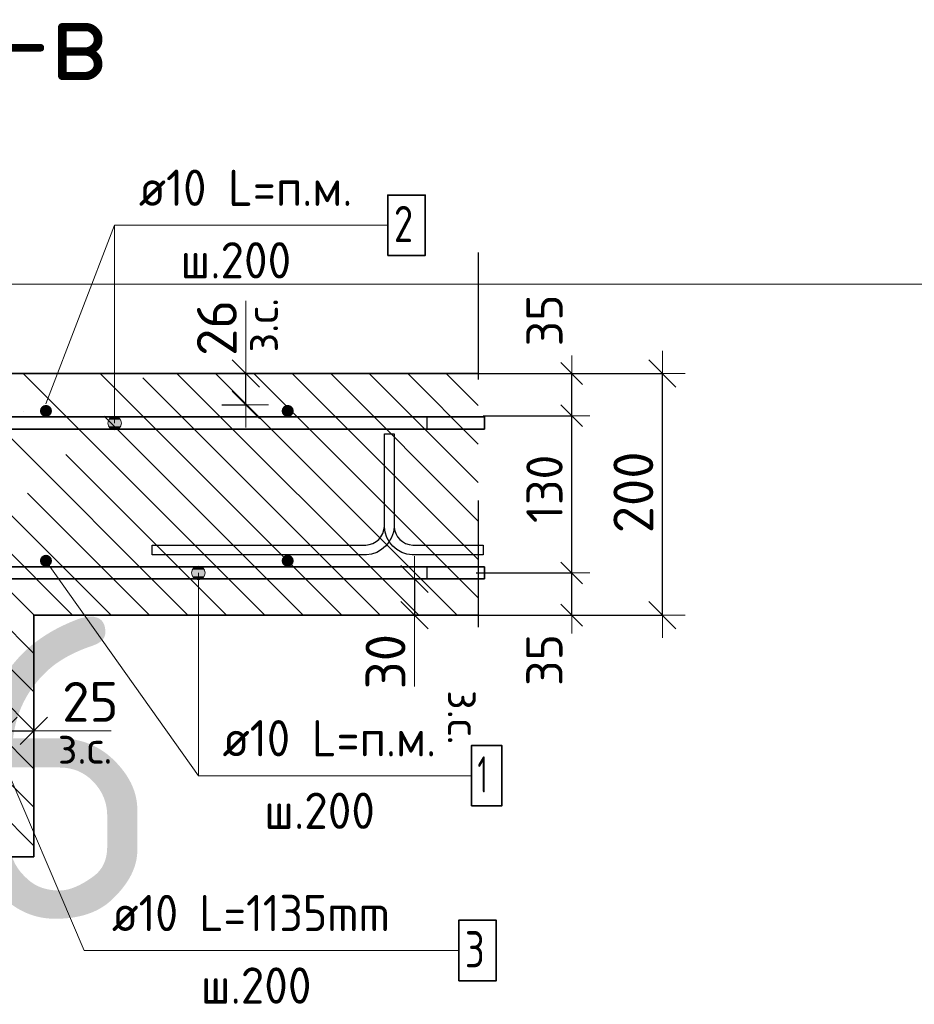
# Model space of a CAD drawing. Header units: metres. Extents: x -38 to 98, y -15 to 19.
# Tile 44 of 64: x 72.465 to 73.205, y 6.146 to 6.961. Entities that reach past the tile are written whole.
import ezdxf

# ---------------------------------------------------------------- set-up
doc = ezdxf.new("R2010")
doc.units = ezdxf.units.M
doc.header["$PDMODE"] = 65
doc.linetypes.add('______4', pattern=[0.135, 0.105, -0.03])
for name, color, linetype, lineweight in [('XR$4$Арм. стержнями верхней зоны', 180, 'Continuous', 35), ('XR$4$Арм. стержнями нижней зоны', 180, 'Continuous', 35), ('XR$4$Арм.стержн. Арматура края', 96, 'Continuous', 35), ('XR$4$Размерная линия (1)', 7, 'Continuous', 13), ('XR$4$Размерная линия_ общее', 7, 'Continuous', 13)]:
    doc.layers.add(name, color=color, linetype=linetype, lineweight=lineweight)
doc.layers.add('XR$4$Арм.стержн. Фиксатор', color=7, linetype='Continuous', lineweight=35, true_color=0x501e0f)
doc.styles.add('ISOCPEUR', font='txt')
doc.dimstyles.new('DIMSTYLE_17', dxfattribs={"dimtxt": 0.03, "dimasz": 0.03, "dimexe": 0, "dimexo": 0, "dimgap": 0.015, "dimtad": 2, "dimdec": 0, "dimlfac": 1000, "dimrnd": 1, "dimzin": 12, "dimdsep": 46, "dimtxsty": 'ISOCPEUR', "dimblk1": 'ALL_ML_STRICH', "dimblk2": 'ALL_ML_STRICH', "dimsah": 1, "dimcen": 0, "dimclrd": 7, "dimclre": 256, "dimclrt": 7, "dimadec": 0, "dimazin": 0, "dimtfac": 1, "dimtdec": 0, "dimtix": 1, "dimtmove": 2, "dimatfit": 3, "dimfxl": 0, "dimtvp": 1.2, "dimtzin": 0, "dimlwd": 0, "dimlwe": -3, "dimarcsym": 0})
doc.dimstyles.new('DIMSTYLE_19', dxfattribs={"dimtxt": 0.033, "dimasz": 0.0375, "dimexe": 0, "dimexo": 0, "dimgap": 0.0165, "dimtad": 2, "dimdec": 0, "dimlfac": 1000, "dimrnd": 1, "dimzin": 12, "dimdsep": 46, "dimtxsty": 'ISOCPEUR', "dimblk1": 'ALL_ML_STRICH', "dimblk2": 'ALL_ML_STRICH', "dimsah": 1, "dimcen": 0, "dimclrd": 7, "dimclre": 256, "dimclrt": 7, "dimadec": 0, "dimazin": 0, "dimtfac": 1, "dimtdec": 0, "dimtix": 1, "dimtmove": 2, "dimatfit": 3, "dimfxl": 0, "dimtvp": 1.2, "dimtzin": 0, "dimlwd": 0, "dimlwe": -3, "dimarcsym": 0})
doc.dimstyles.new('DIMSTYLE_20', dxfattribs={"dimtxt": 0.03, "dimasz": 0.03, "dimexe": 0, "dimexo": 0, "dimgap": 0.015, "dimtad": 2, "dimdec": 0, "dimlfac": 1000, "dimrnd": 1, "dimzin": 12, "dimdsep": 46, "dimtxsty": 'ISOCPEUR', "dimblk1": 'ALL_ML_STRICH', "dimblk2": 'ALL_ML_STRICH', "dimsah": 1, "dimcen": 0, "dimclrd": 7, "dimclre": 256, "dimclrt": 7, "dimadec": 0, "dimazin": 0, "dimtfac": 1, "dimtdec": 0, "dimtix": 1, "dimtmove": 2, "dimatfit": 3, "dimfxl": 0, "dimtzin": 0, "dimlwd": 0, "dimlwe": -3, "dimarcsym": 0})
doc.dimstyles.new('DIMSTYLE_9', dxfattribs={"dimtxt": 0.033, "dimasz": 0.0375, "dimexe": 0, "dimexo": 0, "dimgap": 0.0165, "dimtad": 2, "dimdec": 0, "dimlfac": 1000, "dimrnd": 1, "dimzin": 12, "dimdsep": 46, "dimtxsty": 'ISOCPEUR', "dimblk1": 'ALL_ML_STRICH', "dimblk2": 'ALL_ML_STRICH', "dimsah": 1, "dimcen": 0, "dimclrd": 7, "dimclre": 256, "dimclrt": 7, "dimadec": 0, "dimazin": 0, "dimtfac": 1, "dimtdec": 0, "dimtix": 1, "dimtmove": 2, "dimatfit": 3, "dimfxl": 0, "dimtzin": 0, "dimlwd": 0, "dimlwe": -3, "dimarcsym": 0})
pattern_1 = [(135, (0, 0), (-0.031819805, -0.031819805), [0.4, -0.05, 0, -0.05]), (135, (-0.01591, -0.01591), (-0.031819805, -0.031819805), [0.8, -0.1, 0.1, -0.1])]

# ---------------------------------------------------------------- blocks, each defined once
blk = doc.blocks.new('ALL_ML_STRICH')
at = {"color": 0, "linetype": 'ByBlock', "lineweight": -2}
for p, q in [((0, -0.5), (0, 0.5)), ((-0.3, -0.3), (0.3, 0.3)), ((-1, 0), (0.5, 0))]:
    blk.add_line(p, q, dxfattribs=at)
blk = doc.blocks.new('*D319')
at = {"layer": 'DEFPOINTS', "color": 7, "linetype": 'Continuous', "lineweight": 13, "transparency": 33554687}
for p in [(72.82524, 6.66801), (72.82524, 6.46801), (72.99678, 6.46801)]:
    blk.add_point(p, dxfattribs=at)
at = {"layer": 'XR$4$Размерная линия_ общее', "color": 253, "linetype": 'Continuous', "lineweight": -2, "true_color": 0xa0a0a0, "transparency": 33554687}
for p, q in [((72.84524, 6.66801), (72.99678, 6.66801)), ((72.84524, 6.46801), (72.99678, 6.46801))]:
    blk.add_line(p, q, dxfattribs=at)
at = {"layer": 'XR$4$Размерная линия_ общее', "color": 7, "linetype": 'Continuous', "lineweight": -2, "transparency": 33554687}
blk.add_line((72.99678, 6.46801), (72.99678, 6.66801), dxfattribs=at)
at = {"layer": 'XR$4$Размерная линия_ общее', "color": 7, "linetype": 'Continuous', "lineweight": 13, "transparency": 33554687, "xscale": 0.0375, "yscale": 0.0375, "zscale": 0.0375}
for p, rotation in [((72.99678, 6.66801), 90), ((72.99678, 6.46801), 270)]:
    blk.add_blockref('ALL_ML_STRICH', p, dxfattribs=dict(at, rotation=rotation))
at = {"layer": 'XR$4$Размерная линия_ общее', "color": 7, "linetype": 'Continuous', "lineweight": 13, "transparency": 33554687, "insert": (72.97278, 6.56966), "char_height": 0.033, "width": 0.099, "attachment_point": 5, "rotation": 90, "style": 'ISOCPEUR'}
blk.add_mtext('\\A1;{200}', dxfattribs=at)
blk = doc.blocks.new('*D320')
at = {"layer": 'DEFPOINTS', "color": 7, "linetype": 'Continuous', "lineweight": 13, "transparency": 33554687}
for p in [(72.82266, 6.50301), (72.84197, 6.46801), (72.92178, 6.46801)]:
    blk.add_point(p, dxfattribs=at)
at = {"layer": 'XR$4$Размерная линия (1)', "color": 9, "linetype": 'Continuous', "lineweight": -2, "true_color": 0xc7c7c7, "transparency": 33554687}
for p, q in [((72.84266, 6.50301), (72.92178, 6.50301)), ((72.86197, 6.46801), (72.92178, 6.46801))]:
    blk.add_line(p, q, dxfattribs=at)
at = {"layer": 'XR$4$Размерная линия (1)', "color": 7, "linetype": 'Continuous', "lineweight": -2, "transparency": 33554687}
blk.add_line((72.92178, 6.46801), (72.92178, 6.50301), dxfattribs=at)
at = {"layer": 'XR$4$Размерная линия (1)', "color": 7, "linetype": 'Continuous', "lineweight": 13, "transparency": 33554687, "xscale": 0.03, "yscale": 0.03, "zscale": 0.03}
for p, rotation in [((72.92178, 6.50301), 90), ((72.92178, 6.46801), 270)]:
    blk.add_blockref('ALL_ML_STRICH', p, dxfattribs=dict(at, rotation=rotation))
at = {"layer": 'XR$4$Размерная линия (1)', "color": 7, "linetype": 'Continuous', "lineweight": 13, "transparency": 33554687, "insert": (72.8992, 6.43096), "char_height": 0.03, "width": 0.06, "attachment_point": 5, "rotation": 90, "style": 'ISOCPEUR'}
blk.add_mtext('\\A1;{35}', dxfattribs=at)
blk = doc.blocks.new('*D321')
at = {"layer": 'DEFPOINTS', "color": 7, "linetype": 'Continuous', "lineweight": 13, "transparency": 33554687}
for p in [(72.82865, 6.63301), (72.82266, 6.50301), (72.92178, 6.50301)]:
    blk.add_point(p, dxfattribs=at)
at = {"layer": 'XR$4$Размерная линия (1)', "color": 9, "linetype": 'Continuous', "lineweight": -2, "true_color": 0xc7c7c7, "transparency": 33554687}
for p, q in [((72.84865, 6.63301), (72.92178, 6.63301)), ((72.84266, 6.50301), (72.92178, 6.50301))]:
    blk.add_line(p, q, dxfattribs=at)
at = {"layer": 'XR$4$Размерная линия (1)', "color": 7, "linetype": 'Continuous', "lineweight": -2, "transparency": 33554687}
blk.add_line((72.92178, 6.50301), (72.92178, 6.63301), dxfattribs=at)
at = {"layer": 'XR$4$Размерная линия (1)', "color": 7, "linetype": 'Continuous', "lineweight": 13, "transparency": 33554687, "xscale": 0.03, "yscale": 0.03, "zscale": 0.03}
for p, rotation in [((72.92178, 6.63301), 90), ((72.92178, 6.50301), 270)]:
    blk.add_blockref('ALL_ML_STRICH', p, dxfattribs=dict(at, rotation=rotation))
at = {"layer": 'XR$4$Размерная линия (1)', "color": 7, "linetype": 'Continuous', "lineweight": 13, "transparency": 33554687, "insert": (72.89928, 6.57251), "char_height": 0.03, "width": 0.09, "attachment_point": 5, "rotation": 90, "style": 'ISOCPEUR'}
blk.add_mtext('\\A1;{130}', dxfattribs=at)
blk = doc.blocks.new('*D322')
at = {"layer": 'DEFPOINTS', "color": 7, "linetype": 'Continuous', "lineweight": 13, "transparency": 33554687}
for p in [(72.81828, 6.66801), (72.82865, 6.63301), (72.92178, 6.63301)]:
    blk.add_point(p, dxfattribs=at)
at = {"layer": 'XR$4$Размерная линия (1)', "color": 9, "linetype": 'Continuous', "lineweight": -2, "true_color": 0xc7c7c7, "transparency": 33554687}
for p, q in [((72.83828, 6.66801), (72.92178, 6.66801)), ((72.84865, 6.63301), (72.92178, 6.63301))]:
    blk.add_line(p, q, dxfattribs=at)
at = {"layer": 'XR$4$Размерная линия (1)', "color": 7, "linetype": 'Continuous', "lineweight": -2, "transparency": 33554687}
blk.add_line((72.92178, 6.63301), (72.92178, 6.66801), dxfattribs=at)
at = {"layer": 'XR$4$Размерная линия (1)', "color": 7, "linetype": 'Continuous', "lineweight": 13, "transparency": 33554687, "xscale": 0.03, "yscale": 0.03, "zscale": 0.03}
for p, rotation in [((72.92178, 6.66801), 90), ((72.92178, 6.63301), 270)]:
    blk.add_blockref('ALL_ML_STRICH', p, dxfattribs=dict(at, rotation=rotation))
at = {"layer": 'XR$4$Размерная линия (1)', "color": 7, "linetype": 'Continuous', "lineweight": 13, "transparency": 33554687, "insert": (72.8993, 6.7119), "char_height": 0.03, "width": 0.06, "attachment_point": 5, "rotation": 90, "style": 'ISOCPEUR'}
blk.add_mtext('\\A1;{35}', dxfattribs=at)
blk = doc.blocks.new('*D331')
at = {"layer": 'DEFPOINTS', "color": 7, "linetype": 'Continuous', "lineweight": 13, "transparency": 33554687}
for p in [(72.45179, 6.37232), (72.45179, 6.33733), (72.47679, 6.33233)]:
    blk.add_point(p, dxfattribs=at)
at = {"layer": 'XR$4$Размерная линия_ общее', "color": 253, "linetype": 'Continuous', "lineweight": -2, "true_color": 0xa0a0a0, "transparency": 33554687}
for p, q in [((72.45179, 6.35733), (72.45179, 6.37232)), ((72.47679, 6.35233), (72.47679, 6.37232))]:
    blk.add_line(p, q, dxfattribs=at)
at = {"layer": 'XR$4$Размерная линия_ общее', "color": 7, "linetype": 'Continuous', "lineweight": -2, "transparency": 33554687}
blk.add_line((72.45179, 6.37232), (72.47679, 6.37232), dxfattribs=at)
at = {"layer": 'XR$4$Размерная линия_ общее', "color": 7, "linetype": 'Continuous', "lineweight": 13, "transparency": 33554687, "xscale": 0.0375, "yscale": 0.0375, "zscale": 0.0375, "rotation": 180}
blk.add_blockref('ALL_ML_STRICH', (72.45179, 6.37232), dxfattribs=at)
at = {"layer": 'XR$4$Размерная линия_ общее', "color": 7, "linetype": 'Continuous', "lineweight": 13, "transparency": 33554687, "xscale": 0.0375, "yscale": 0.0375, "zscale": 0.0375}
blk.add_blockref('ALL_ML_STRICH', (72.47679, 6.37232), dxfattribs=at)
at = {"layer": 'XR$4$Размерная линия_ общее', "color": 7, "linetype": 'Continuous', "lineweight": 13, "transparency": 33554687, "insert": (72.52351, 6.39632), "char_height": 0.033, "width": 0.066, "attachment_point": 5, "style": 'ISOCPEUR'}
blk.add_mtext('\\A1;{25}', dxfattribs=at)
at = {"layer": 'XR$4$Размерная линия_ общее', "color": 7, "linetype": 'Continuous', "lineweight": 13, "transparency": 33554687, "insert": (72.49657, 6.37211), "char_height": 0.027, "width": 0.00135, "attachment_point": 1, "line_spacing_factor": 0.60241, "style": 'ISOCPEUR'}
blk.add_mtext('з.с.', dxfattribs=at)
blk = doc.blocks.new('*D333')
at = {"layer": 'DEFPOINTS', "color": 7, "linetype": 'Continuous', "lineweight": 13, "transparency": 33554687}
for p in [(72.75177, 6.49801), (72.79175, 6.49801), (72.75177, 6.46801)]:
    blk.add_point(p, dxfattribs=at)
at = {"layer": 'XR$4$Размерная линия_ общее', "color": 253, "linetype": 'Continuous', "lineweight": -2, "true_color": 0xa0a0a0, "transparency": 33554687}
for p, q in [((72.77177, 6.49801), (72.79175, 6.49801)), ((72.77177, 6.46801), (72.79175, 6.46801))]:
    blk.add_line(p, q, dxfattribs=at)
at = {"layer": 'XR$4$Размерная линия_ общее', "color": 7, "linetype": 'Continuous', "lineweight": -2, "transparency": 33554687}
blk.add_line((72.79175, 6.49801), (72.79175, 6.46801), dxfattribs=at)
at = {"layer": 'XR$4$Размерная линия_ общее', "color": 7, "linetype": 'Continuous', "lineweight": 13, "transparency": 33554687, "xscale": 0.0375, "yscale": 0.0375, "zscale": 0.0375}
for p, rotation in [((72.79175, 6.49801), 90), ((72.79175, 6.46801), 270)]:
    blk.add_blockref('ALL_ML_STRICH', p, dxfattribs=dict(at, rotation=rotation))
at = {"layer": 'XR$4$Размерная линия_ общее', "color": 7, "linetype": 'Continuous', "lineweight": 13, "transparency": 33554687, "insert": (72.76775, 6.42959), "char_height": 0.033, "width": 0.066, "attachment_point": 5, "rotation": 90, "style": 'ISOCPEUR'}
blk.add_mtext('\\A1;{30}', dxfattribs=at)
at = {"layer": 'XR$4$Размерная линия_ общее', "color": 7, "linetype": 'Continuous', "lineweight": 13, "transparency": 33554687, "insert": (72.8463, 6.4061), "char_height": 0.027, "width": 0.00135, "attachment_point": 1, "rotation": 270, "line_spacing_factor": 0.60241, "style": 'ISOCPEUR'}
blk.add_mtext('з.с.', dxfattribs=at)
blk = doc.blocks.new('*D458')
at = {"layer": 'DEFPOINTS', "color": 7, "linetype": 'Continuous', "lineweight": 13, "transparency": 33554687}
for p in [(72.61222, 6.66801), (72.61222, 6.64201), (72.65221, 6.64201)]:
    blk.add_point(p, dxfattribs=at)
at = {"layer": 'XR$4$Размерная линия_ общее', "color": 253, "linetype": 'Continuous', "lineweight": -2, "true_color": 0xa0a0a0, "transparency": 33554687}
for p, q in [((72.63222, 6.66801), (72.65221, 6.66801)), ((72.63222, 6.64201), (72.65221, 6.64201))]:
    blk.add_line(p, q, dxfattribs=at)
at = {"layer": 'XR$4$Размерная линия_ общее', "color": 7, "linetype": 'Continuous', "lineweight": -2, "transparency": 33554687}
blk.add_line((72.65221, 6.64201), (72.65221, 6.66801), dxfattribs=at)
at = {"layer": 'XR$4$Размерная линия_ общее', "color": 7, "linetype": 'Continuous', "lineweight": 13, "transparency": 33554687, "xscale": 0.0375, "yscale": 0.0375, "zscale": 0.0375}
for p, rotation in [((72.65221, 6.66801), 90), ((72.65221, 6.64201), 270)]:
    blk.add_blockref('ALL_ML_STRICH', p, dxfattribs=dict(at, rotation=rotation))
at = {"layer": 'XR$4$Размерная линия_ общее', "color": 7, "linetype": 'Continuous', "lineweight": 13, "transparency": 33554687, "insert": (72.65174, 6.68537), "char_height": 0.027, "width": 0.00135, "attachment_point": 1, "rotation": 90, "line_spacing_factor": 0.60241, "style": 'ISOCPEUR'}
blk.add_mtext('з.с.', dxfattribs=at)
at = {"layer": 'XR$4$Размерная линия_ общее', "color": 7, "linetype": 'Continuous', "lineweight": 13, "transparency": 33554687, "insert": (72.62821, 6.70574), "char_height": 0.033, "width": 0.066, "attachment_point": 5, "rotation": 90, "style": 'ISOCPEUR'}
blk.add_mtext('\\A1;{26}', dxfattribs=at)

msp = doc.modelspace()

# ---------------------------------------------------------------- hatches: boundary and pattern name
at = {"linetype": 'Continuous', "lineweight": 13, "transparency": 33554687}
h = msp.add_hatch(dxfattribs=at)
h.set_pattern_fill('__________540', scale=0.015, style=0, pattern_type=2)
h.set_pattern_definition(pattern_1)
h.paths.add_polyline_path([(72.27679, 6.66801), (72.27679, 6.46801), (72.84453, 6.46801), (72.84453, 6.66801)], flags=0)
h = msp.add_hatch(dxfattribs=at)
h.set_pattern_fill('__________540', scale=0.015, style=0, pattern_type=2)
h.set_pattern_definition(pattern_1)
h.paths.add_polyline_path([(72.47679, 6.26801), (72.47679, 6.46801), (71.92453, 6.46801), (71.92453, 6.26801)], flags=0)
at = {"layer": 'XR$4$Арм. стержнями верхней зоны', "linetype": 'Continuous', "lineweight": 35, "transparency": 33554687}
for points in [[(72.49179, 6.63701), (72.49141, 6.63893), (72.49032, 6.64055), (72.4887, 6.64163), (72.48679, 6.64201), (72.48488, 6.64163), (72.48325, 6.64055), (72.48217, 6.63893), (72.48179, 6.63701), (72.48217, 6.6351), (72.48325, 6.63348), (72.48488, 6.63239), (72.48679, 6.63201), (72.4887, 6.63239), (72.49032, 6.63348), (72.49141, 6.6351)], [(72.69179, 6.63701), (72.69141, 6.63893), (72.69032, 6.64055), (72.6887, 6.64163), (72.68679, 6.64201), (72.68488, 6.64163), (72.68325, 6.64055), (72.68217, 6.63893), (72.68179, 6.63701), (72.68217, 6.6351), (72.68325, 6.63348), (72.68488, 6.63239), (72.68679, 6.63201), (72.6887, 6.63239), (72.69032, 6.63348), (72.69141, 6.6351)]]:
    msp.add_hatch(color=4, dxfattribs=at).paths.add_polyline_path(points)
at = {"layer": 'XR$4$Арм. стержнями верхней зоны', "linetype": 'Continuous', "lineweight": 13, "transparency": 33554687}
for points in [[(72.54643, 6.63185), (72.5408, 6.63185), (72.53878, 6.62982)], [(72.54643, 6.63185), (72.53878, 6.62982), (72.54845, 6.62982)], [(72.5408, 6.63185), (72.54643, 6.63185), (72.54361, 6.63264)], [(72.54845, 6.62982), (72.53878, 6.62982), (72.53799, 6.62701)], [(72.54845, 6.62982), (72.53799, 6.62701), (72.54924, 6.62701)], [(72.54924, 6.62701), (72.53799, 6.62701), (72.53878, 6.6242)], [(72.54924, 6.62701), (72.53878, 6.6242), (72.54845, 6.6242)], [(72.54845, 6.6242), (72.53878, 6.6242), (72.5408, 6.62217)], [(72.54845, 6.6242), (72.5408, 6.62217), (72.54643, 6.62217)], [(72.54643, 6.62217), (72.5408, 6.62217), (72.54361, 6.62139)]]:
    msp.add_hatch(color=7, dxfattribs=at).paths.add_polyline_path(points)
at = {"layer": 'XR$4$Арм. стержнями нижней зоны', "linetype": 'Continuous', "lineweight": 35, "transparency": 33554687}
for points in [[(72.49179, 6.51301), (72.49141, 6.51493), (72.49032, 6.51655), (72.4887, 6.51763), (72.48679, 6.51801), (72.48488, 6.51763), (72.48325, 6.51655), (72.48217, 6.51493), (72.48179, 6.51301), (72.48217, 6.5111), (72.48325, 6.50948), (72.48488, 6.50839), (72.48679, 6.50801), (72.4887, 6.50839), (72.49032, 6.50948), (72.49141, 6.5111)], [(72.69179, 6.51301), (72.69141, 6.51493), (72.69032, 6.51655), (72.6887, 6.51763), (72.68679, 6.51801), (72.68488, 6.51763), (72.68325, 6.51655), (72.68217, 6.51493), (72.68179, 6.51301), (72.68217, 6.5111), (72.68325, 6.50948), (72.68488, 6.50839), (72.68679, 6.50801), (72.6887, 6.50839), (72.69032, 6.50948), (72.69141, 6.5111)]]:
    msp.add_hatch(color=4, dxfattribs=at).paths.add_polyline_path(points)
at = {"layer": 'XR$4$Арм. стержнями нижней зоны', "linetype": 'Continuous', "lineweight": 13, "transparency": 33554687}
for points in [[(72.60727, 6.50301), (72.61852, 6.50301), (72.61773, 6.50582)], [(72.60727, 6.50301), (72.61773, 6.50582), (72.60806, 6.50582)], [(72.60806, 6.5002), (72.61852, 6.50301), (72.60727, 6.50301)], [(72.60806, 6.50582), (72.61773, 6.50582), (72.61571, 6.50785)], [(72.60806, 6.50582), (72.61571, 6.50785), (72.61008, 6.50785)], [(72.60806, 6.5002), (72.61773, 6.5002), (72.61852, 6.50301)], [(72.61008, 6.50785), (72.61571, 6.50785), (72.61289, 6.50864)], [(72.61008, 6.49817), (72.61773, 6.5002), (72.60806, 6.5002)], [(72.61008, 6.49817), (72.61571, 6.49817), (72.61773, 6.5002)], [(72.61571, 6.49817), (72.61008, 6.49817), (72.61289, 6.49739)]]:
    msp.add_hatch(color=7, dxfattribs=at).paths.add_polyline_path(points)

# ---------------------------------------------------------------- linework, layer by layer
at = {"color": 7, "linetype": 'Continuous', "lineweight": 13, "transparency": 33554687}
for p, q in [((72.48679, 6.64301), (72.54361, 6.79065)), ((86.15852, 6.74187), (67.65852, 6.74187)), ((72.65221, 6.66801), (72.65221, 6.72801)), ((72.48679, 6.51301), (72.61289, 6.33525)), ((72.79175, 6.46801), (72.79175, 6.40901)), ((72.47679, 6.37232), (72.54079, 6.37232))]:
    msp.add_line(p, q, dxfattribs=at)
at = {"color": 7, "linetype": '______4', "lineweight": 25, "transparency": 33554687}
msp.add_line((72.84453, 6.76801), (72.84453, 6.36801), dxfattribs=at)
at = {"color": 7, "linetype": 'Continuous', "lineweight": 35, "transparency": 33554687}
for p, q in [((72.84453, 6.66801), (72.27679, 6.66801)), ((72.47679, 6.26801), (72.47679, 6.46801)), ((72.47679, 6.46801), (72.84453, 6.46801)), ((71.92453, 6.26801), (72.47679, 6.26801))]:
    msp.add_line(p, q, dxfattribs=at)
at = {"layer": 'XR$4$Арм. стержнями верхней зоны', "color": 7, "linetype": 'Continuous', "lineweight": 13, "transparency": 33554687}
for p, q in [((72.54361, 6.79065), (72.76961, 6.79065)), ((72.54361, 6.79065), (72.54361, 6.62701)), ((72.54361, 6.63264), (72.54361, 6.63264)), ((72.53799, 6.62701), (72.53799, 6.62701)), ((72.54924, 6.62701), (72.54924, 6.62701)), ((72.54361, 6.62139), (72.54361, 6.62139))]:
    msp.add_line(p, q, dxfattribs=at)
at = {"layer": 'XR$4$Арм. стержнями верхней зоны', "color": 7, "linetype": 'Continuous', "lineweight": 35, "transparency": 33554687}
msp.add_lwpolyline([(72.76961, 6.76565), (72.80061, 6.76565), (72.80061, 6.81565), (72.76961, 6.81565), (72.76961, 6.76565)], dxfattribs=at)
at = {"layer": 'XR$4$Арм. стержнями верхней зоны', "color": 4, "linetype": 'Continuous', "lineweight": 35, "transparency": 33554687}
msp.add_lwpolyline([(72.30179, 6.63201), (72.84953, 6.63201), (72.84953, 6.62201), (72.30179, 6.62201), (72.30179, 6.63201)], dxfattribs=at)
msp.add_lwpolyline([(72.30179, 6.63201), (72.84953, 6.63201), (72.84953, 6.62201), (72.30179, 6.62201), (72.30179, 6.63201)], dxfattribs=at)
at = {"layer": 'XR$4$Арм. стержнями верхней зоны', "color": 7, "linetype": 'Continuous', "lineweight": 13, "transparency": 33554687}
msp.add_circle((72.54361, 6.62701), 0.00563, dxfattribs=at)
at = {"layer": 'XR$4$Арм. стержнями нижней зоны', "color": 7, "linetype": 'Continuous', "lineweight": 13, "transparency": 33554687}
for p, q in [((72.60727, 6.50301), (72.60727, 6.50301)), ((72.61289, 6.50864), (72.61289, 6.50864)), ((72.61289, 6.33525), (72.61289, 6.50301)), ((72.61852, 6.50301), (72.61852, 6.50301)), ((72.61289, 6.49739), (72.61289, 6.49739)), ((72.61289, 6.33525), (72.83889, 6.33525))]:
    msp.add_line(p, q, dxfattribs=at)
at = {"layer": 'XR$4$Арм. стержнями нижней зоны', "color": 4, "linetype": 'Continuous', "lineweight": 35, "transparency": 33554687}
msp.add_lwpolyline([(72.84953, 6.49801), (72.30179, 6.49801), (72.30179, 6.50801), (72.84953, 6.50801), (72.84953, 6.49801)], dxfattribs=at)
msp.add_lwpolyline([(72.84953, 6.49801), (72.30179, 6.49801), (72.30179, 6.50801), (72.84953, 6.50801), (72.84953, 6.49801)], dxfattribs=at)
at = {"layer": 'XR$4$Арм. стержнями нижней зоны', "color": 7, "linetype": 'Continuous', "lineweight": 35, "transparency": 33554687}
msp.add_lwpolyline([(72.83889, 6.31025), (72.86389, 6.31025), (72.86389, 6.36025), (72.83889, 6.36025), (72.83889, 6.31025)], dxfattribs=at)
at = {"layer": 'XR$4$Арм. стержнями нижней зоны', "color": 7, "linetype": 'Continuous', "lineweight": 13, "transparency": 33554687}
msp.add_circle((72.61289, 6.50301), 0.00563, dxfattribs=at)
at = {"layer": 'XR$4$Арм.стержн. Арматура края', "color": 7, "linetype": 'Continuous', "lineweight": 13, "transparency": 33554687}
for q in [(72.44679, 6.35745), (72.82838, 6.19063)]:
    msp.add_line((72.51838, 6.19063), q, dxfattribs=at)
at = {"layer": 'XR$4$Арм.стержн. Арматура края', "color": 4, "linetype": 'Continuous', "lineweight": 25, "transparency": 33554687}
for points in [[(72.33035, 6.63201), (72.80179, 6.63201), (72.80179, 6.62201), (72.33105, 6.62201)], [(72.33035, 6.63201), (72.80179, 6.63201), (72.80179, 6.62201), (72.33105, 6.62201)], [(72.33105, 6.50801), (72.80179, 6.50801), (72.80179, 6.49801)], [(72.33105, 6.50801), (72.80179, 6.50801), (72.80179, 6.49801)], [(72.80179, 6.49801), (72.33035, 6.49801)], [(72.80179, 6.49801), (72.33035, 6.49801)]]:
    msp.add_lwpolyline(points, dxfattribs=at)
at = {"layer": 'XR$4$Арм.стержн. Арматура края', "color": 7, "linetype": 'Continuous', "lineweight": 35, "transparency": 33554687}
msp.add_lwpolyline([(72.82838, 6.16563), (72.85938, 6.16563), (72.85938, 6.21563), (72.82838, 6.21563), (72.82838, 6.16563)], dxfattribs=at)
at = {"layer": 'XR$4$Арм.стержн. Фиксатор', "color": 40, "linetype": 'Continuous', "lineweight": 25, "transparency": 33554687}
msp.add_lwpolyline([(72.57481, 6.52601), (72.7514, 6.52601), (72.75431, 6.52642), (72.75724, 6.52738), (72.75993, 6.52889), (72.76211, 6.53071), (72.76393, 6.53289), (72.76544, 6.53558), (72.7664, 6.53851), (72.76681, 6.54142), (72.76681, 6.61801), (72.77481, 6.61801), (72.77481, 6.54142), (72.77521, 6.53851), (72.77618, 6.53558), (72.77768, 6.53289), (72.77951, 6.53071), (72.78169, 6.52889), (72.78437, 6.52738), (72.78731, 6.52642), (72.79021, 6.52601), (72.84853, 6.52601), (72.84853, 6.51801), (72.78966, 6.51801), (72.78549, 6.51859), (72.78114, 6.52003), (72.77713, 6.52227), (72.77383, 6.52503), (72.77107, 6.52833), (72.76882, 6.53234), (72.76739, 6.53669), (72.76681, 6.54086), (72.76681, 6.61801), (72.77481, 6.61801), (72.77481, 6.54086), (72.77423, 6.53669), (72.77279, 6.53234), (72.77055, 6.52833), (72.76779, 6.52503), (72.76449, 6.52227), (72.76048, 6.52003), (72.75613, 6.51859), (72.75196, 6.51801), (72.57481, 6.51801), (72.57481, 6.52601)], dxfattribs=at)

# ---------------------------------------------------------------- texts
at = {"color": 7, "linetype": 'Continuous', "lineweight": 50, "transparency": 33554687, "insert": (72.46715, 6.94445), "char_height": 0.0675, "width": 0.1725652, "attachment_point": 5, "style": 'ISOCPEUR'}
msp.add_mtext('\\A1;{\\fISOCPEUR|i0|b0;\\H0.067500;\\W1.000000;\\C7;в-в}\\P', dxfattribs=at)
at = {"color": 7, "linetype": 'Continuous', "lineweight": 35, "transparency": 33554687, "insert": (70.08935, 6.21687), "char_height": 0.25, "width": 2.743715, "attachment_point": 7, "style": 'ISOCPEUR'}
msp.add_mtext('\\W0.96;ГОСТ 34028-2016', dxfattribs=at)
at = {"layer": 'XR$4$Арм. стержнями верхней зоны', "color": 7, "linetype": 'Continuous', "lineweight": 25, "transparency": 33554687, "char_height": 0.03, "attachment_point": 7, "style": 'ISOCPEUR'}
for s, insert, width in [('\\W0.94;ø10 L=п.м.', (72.56361, 6.80665), 0.1999831), ('\\W0.78;2', (72.77461, 6.77665), 0.0326407), ('\\W0.95;ш.200 ', (72.59811, 6.74665), 0.1311995)]:
    msp.add_mtext(s, dxfattribs=dict(at, insert=insert, width=width))
at = {"layer": 'XR$4$Арм. стержнями нижней зоны', "color": 7, "linetype": 'Continuous', "lineweight": 25, "transparency": 33554687, "char_height": 0.03, "attachment_point": 7, "style": 'ISOCPEUR'}
for s, insert, width in [('\\W0.94;ø10 L=п.м.', (72.63289, 6.35125), 0.1999832), ('\\W0.56;1', (72.84389, 6.32125), 0.0233333), ('\\W0.95;ш.200 ', (72.66739, 6.29125), 0.1311997)]:
    msp.add_mtext(s, dxfattribs=dict(at, insert=insert, width=width))
at = {"layer": 'XR$4$Арм.стержн. Арматура края', "color": 7, "linetype": 'Continuous', "lineweight": 25, "transparency": 33554687, "char_height": 0.03, "attachment_point": 7, "style": 'ISOCPEUR'}
for s, insert, width in [('\\W0.92;ø10 L=1135mm ', (72.54138, 6.20663), 0.2806692), ('\\W0.78;3', (72.83338, 6.17663), 0.0326407), ('\\W0.95;ш.200 ', (72.61488, 6.14663), 0.1311995)]:
    msp.add_mtext(s, dxfattribs=dict(at, insert=insert, width=width))

# ---------------------------------------------------------------- dimensions: what is measured, and where the dimension line sits
at = {"layer": 'XR$4$Размерная линия (1)', "color": 7, "linetype": 'Continuous', "lineweight": 13, "transparency": 33554687}
for base, p1, p2, dimstyle, picture, middle in [((72.92178, 6.66801), (72.84865, 6.63301), (72.83828, 6.66801), 'DIMSTYLE_17', '*D322', (72.8993, 6.7119)), ((72.92178, 6.63301), (72.84266, 6.50301), (72.84865, 6.63301), 'DIMSTYLE_20', '*D321', (72.89928, 6.57251)), ((72.92178, 6.50301), (72.86197, 6.46801), (72.84266, 6.50301), 'DIMSTYLE_17', '*D320', (72.8992, 6.43096))]:
    dim = msp.add_linear_dim(base=base, p1=p1, p2=p2, angle=90, dimstyle=dimstyle, override={"dimpost": '<>', "dimclrd": 7, "dimclre": 9, "dimclrt": 7, "dimlwd": 0, "dimlwe": 65533}, dxfattribs=at)
    dim.commit()
    dim.dimension.update_dxf_attribs({"geometry": picture, "text_midpoint": middle, "dimtype": 160})
at = {"layer": 'XR$4$Размерная линия_ общее', "color": 7, "linetype": 'Continuous', "lineweight": 13, "transparency": 33554687}
for base, p1, p2, angle, picture, middle in [((72.65221, 6.66801), (72.63222, 6.64201), (72.63222, 6.66801), 90, '*D458', (72.62821, 6.70574)), ((72.79175, 6.46801), (72.77177, 6.49801), (72.77177, 6.46801), 270, '*D333', (72.76775, 6.42959))]:
    dim = msp.add_linear_dim(base=base, p1=p1, p2=p2, angle=angle, text='<>\\Xз.с.', dimstyle='DIMSTYLE_19', override={"dimpost": '<>', "dimclrd": 7, "dimclre": 253, "dimclrt": 7, "dimlwd": 0, "dimlwe": 65533}, dxfattribs=at)
    dim.commit()
    dim.dimension.update_dxf_attribs({"geometry": picture, "text_midpoint": middle, "dimtype": 160})
dim = msp.add_linear_dim(base=(72.99678, 6.66801), p1=(72.84524, 6.46801), p2=(72.84524, 6.66801), angle=90, dimstyle='DIMSTYLE_9', override={"dimpost": '<>', "dimclrd": 7, "dimclre": 253, "dimclrt": 7, "dimlwd": 0, "dimlwe": 65533}, dxfattribs=at)
dim.commit()
dim.dimension.update_dxf_attribs({"geometry": '*D319', "text_midpoint": (72.97278, 6.56966), "dimtype": 160})
dim = msp.add_linear_dim(base=(72.47679, 6.37232), p1=(72.45179, 6.35733), p2=(72.47679, 6.35233), text='<>\\Xз.с.', dimstyle='DIMSTYLE_19', override={"dimpost": '<>', "dimclrd": 7, "dimclre": 253, "dimclrt": 7, "dimlwd": 0, "dimlwe": 65533}, dxfattribs=at)
dim.commit()
dim.dimension.update_dxf_attribs({"geometry": '*D331', "text_midpoint": (72.52351, 6.39632), "dimtype": 160})

doc.saveas('drawing.dxf')
